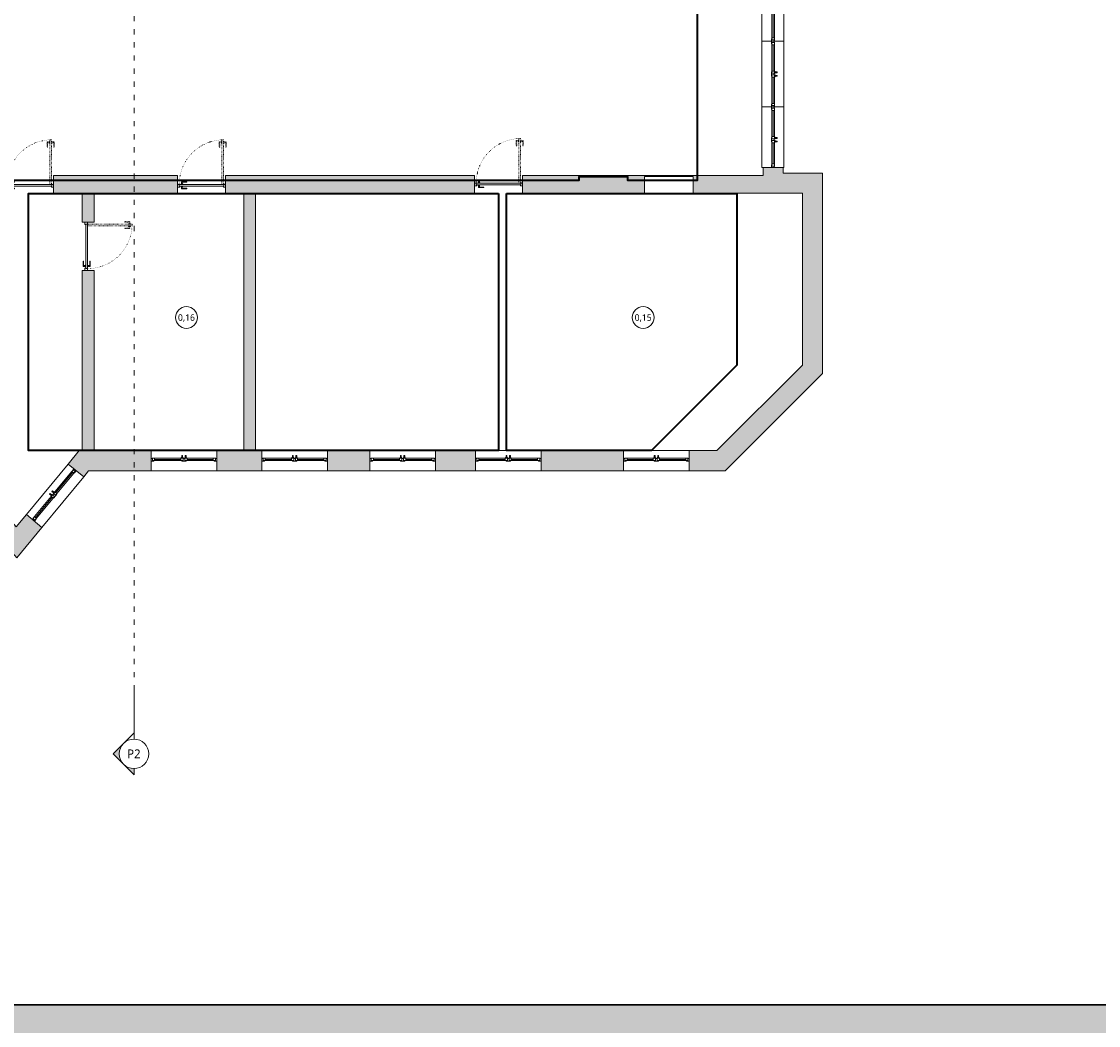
# Model space of a CAD drawing. Header units: millimetres. Extents: x -221 to 149158, y -114258 to 0.
# Tile 74 of 219: x 85881 to 88343, y -56073 to -53777. Entities that reach past the tile are written whole.
import ezdxf
from ezdxf.enums import TextEntityAlignment as Align

# ---------------------------------------------------------------- set-up
doc = ezdxf.new("R2010")
doc.units = ezdxf.units.MM
doc.linetypes.add('ACAD_ISO03W100', pattern=[30, 12, -18])
doc.linetypes.add('ACAD_ISO07W100', pattern=[3, 0, -3])
doc.layers.get('0').update_dxf_attribs({"lineweight": 0})
for name, color, linetype, lineweight in [('A-opisram.ART', 250, 'Continuous', 0), ('opis..KF', 250, 'Continuous', 15), ('powierzchnie', 21, 'Continuous', 50), ('stolarka_arch', 250, 'Continuous', 5), ('wymiar..KF', 12, 'Continuous', 5), ('wypełnienie istn..KF', 250, 'Continuous', 0), ('ściany ist..KF', 61, 'Continuous', 5)]:
    doc.layers.add(name, color=color, linetype=linetype, lineweight=lineweight)
doc.layers.add('A-przekrycieram.ART', color=7, linetype='Continuous', lineweight=0, true_color=0xffffff)
doc.layers.add('instalacje_arch', color=7, linetype='Continuous', lineweight=30, true_color=0xd60000)
doc.styles.add('ARCH', font='segoeuil.ttf')
doc.styles.add('DIM', font='simplex.shx', dxfattribs={"width": 0.6})
doc.dimstyles.new('100-STD', dxfattribs={"dimscale": 10, "dimtxt": 1.3, "dimasz": 0.15, "dimexe": 5, "dimexo": 10, "dimgap": 0.4, "dimtad": 1, "dimdec": 1, "dimrnd": 0.5, "dimdsep": 46, "dimtxsty": 'DIM', "dimblk": 'KR21', "dimcen": 1, "dimdle": 10, "dimse1": 1, "dimse2": 1, "dimclrd": 256, "dimclre": 256, "dimclrt": 256, "dimadec": 0, "dimazin": 0, "dimtfac": 1, "dimtdec": 1, "dimtmove": 2, "dimatfit": 3, "dimldrblk": 'KR21', "dimfxl": 1, "dimtvp": 5.6, "dimtolj": 1, "dimtzin": 2, "dimarcsym": 0})

# ---------------------------------------------------------------- blocks, each defined once
blk = doc.blocks.new('KR21')
at = {"ltscale": 100}
blk.add_line((0, -5), (0, 5), dxfattribs=at)
at = {"ltscale": 100, "const_width": 0.84}
blk.add_lwpolyline([(-2.5, -2.5), (2.6, 2.6)], dxfattribs=at)
blk = doc.blocks.new('*D582')
at = {"layer": 'Defpoints', "color": 0, "linetype": 'ByBlock', "transparency": 16777216}
for p in [(0, -54123.3), (135331.4, -54123.3), (135533.8, -54575.5)]:
    blk.add_point(p, dxfattribs=at)
at = {"layer": 'wymiar..KF', "linetype": 'Continuous', "lineweight": -2, "transparency": 16777216}
blk.add_line((135331.4, -54574), (135331.4, -54124.8), dxfattribs=at)
at = {"layer": 'wymiar..KF', "linetype": 'ByBlock', "lineweight": -2, "transparency": 16777216, "xscale": 1.5, "yscale": 1.5, "zscale": 1.5}
for p, rotation in [((135331.4, -54123.3), 90), ((135331.4, -54575.5), 270)]:
    blk.add_blockref('KR21', p, dxfattribs=dict(at, rotation=rotation))
at = {"layer": 'wymiar..KF', "linetype": 'ByBlock', "transparency": 16777216, "insert": (135320.9, -54349.4), "char_height": 13, "attachment_point": 5, "rotation": 90, "style": 'DIM'}
blk.add_mtext('\\A1;452', dxfattribs=at)
blk = doc.blocks.new('*D583')
at = {"layer": 'Defpoints', "color": 0, "linetype": 'ByBlock', "transparency": 16777216}
for p in [(-202.4, -53646.3), (135612.3, -53646.3), (0, -54123.3)]:
    blk.add_point(p, dxfattribs=at)
at = {"layer": 'wymiar..KF', "linetype": 'Continuous', "lineweight": -2, "transparency": 16777216}
blk.add_line((-202.4, -54121.8), (-202.4, -53647.8), dxfattribs=at)
at = {"layer": 'wymiar..KF', "linetype": 'ByBlock', "lineweight": -2, "transparency": 16777216, "xscale": 1.5, "yscale": 1.5, "zscale": 1.5}
for p, rotation in [((-202.4, -53646.3), 90), ((-202.4, -54123.3), 270)]:
    blk.add_blockref('KR21', p, dxfattribs=dict(at, rotation=rotation))
at = {"layer": 'wymiar..KF', "linetype": 'ByBlock', "transparency": 16777216, "insert": (-212.9, -53884.8), "char_height": 13, "attachment_point": 5, "rotation": 90, "style": 'DIM'}
blk.add_mtext('\\A1;477', dxfattribs=at)
blk = doc.blocks.new('*U1035')
at = {"layer": 'stolarka_arch', "lineweight": 0}
blk.add_lwpolyline([(0, 0), (150, 0), (150, -50), (0, -50)], close=True, dxfattribs=at)
at = {"layer": 'stolarka_arch'}
for points in [[(0, -22), (6, -22), (6, -23), (3, -23), (3, -28), (0, -28)], [(3, -23), (8, -23), (8, -29), (2, -29), (2, -28), (3, -28)], [(8, -26), (68, -26), (68, -23), (8, -23)], [(73, -23), (68, -23), (68, -29), (74, -29), (74, -28), (73, -28)], [(70, -22), (80, -22), (80, -23), (77, -23), (77, -28), (73, -28), (73, -23), (70, -23)], [(77, -23), (82, -23), (82, -29), (76, -29), (76, -28), (77, -28)], [(142, -26), (82, -26), (82, -23), (142, -23)], [(147, -23), (142, -23), (142, -29), (148, -29), (148, -28), (147, -28)], [(150, -22), (144, -22), (144, -23), (147, -23), (147, -28), (150, -28)], [(8, -26), (68, -26), (68, -29), (8, -29)], [(73, -30), (69, -30), (69, -29), (73, -29)], [(72, -35), (70, -35), (70, -30), (72, -30)], [(81, -30), (77, -30), (77, -29), (81, -29)], [(80, -35), (78, -35), (78, -30), (80, -30)], [(142, -26), (82, -26), (82, -29), (142, -29)]]:
    blk.add_lwpolyline(points, close=True, dxfattribs=at)
blk = doc.blocks.new('*U1036')
at = {"layer": 'stolarka_arch', "lineweight": 0}
blk.add_lwpolyline([(0, 0), (150, 0), (150, -50), (0, -50)], close=True, dxfattribs=at)
at = {"layer": 'stolarka_arch'}
for points in [[(0, -22), (6, -22), (6, -23), (3, -23), (3, -28), (0, -28)], [(3, -23), (8, -23), (8, -29), (2, -29), (2, -28), (3, -28)], [(8, -26), (68, -26), (68, -23), (8, -23)], [(73, -23), (68, -23), (68, -29), (74, -29), (74, -28), (73, -28)], [(70, -22), (80, -22), (80, -23), (77, -23), (77, -28), (73, -28), (73, -23), (70, -23)], [(77, -23), (82, -23), (82, -29), (76, -29), (76, -28), (77, -28)], [(142, -26), (82, -26), (82, -23), (142, -23)], [(147, -23), (142, -23), (142, -29), (148, -29), (148, -28), (147, -28)], [(150, -22), (144, -22), (144, -23), (147, -23), (147, -28), (150, -28)], [(8, -26), (68, -26), (68, -29), (8, -29)], [(73, -30), (69, -30), (69, -29), (73, -29)], [(72, -35), (70, -35), (70, -30), (72, -30)], [(81, -30), (77, -30), (77, -29), (81, -29)], [(80, -35), (78, -35), (78, -30), (80, -30)], [(142, -26), (82, -26), (82, -29), (142, -29)]]:
    blk.add_lwpolyline(points, close=True, dxfattribs=at)
blk = doc.blocks.new('*U1031')
at = {"layer": 'stolarka_arch', "lineweight": 0}
blk.add_lwpolyline([(0, 0), (138.4, 0), (138.4, -50), (0, -50)], close=True, dxfattribs=at)
at = {"layer": 'stolarka_arch'}
for points in [[(0, -22), (6, -22), (6, -23), (3, -23), (3, -28), (0, -28)], [(3, -23), (8, -23), (8, -29), (2, -29), (2, -28), (3, -28)], [(8, -26), (68, -26), (68, -23), (8, -23)], [(73, -23), (68, -23), (68, -29), (74, -29), (74, -28), (73, -28)], [(70, -22), (80, -22), (80, -23), (77, -23), (77, -28), (73, -28), (73, -23), (70, -23)], [(77, -23), (82, -23), (82, -29), (76, -29), (76, -28), (77, -28)], [(130.4, -26), (82, -26), (82, -23), (130.4, -23)], [(135.4, -23), (130.4, -23), (130.4, -29), (136.4, -29), (136.4, -28), (135.4, -28)], [(138.4, -22), (132.4, -22), (132.4, -23), (135.4, -23), (135.4, -28), (138.4, -28)], [(8, -26), (68, -26), (68, -29), (8, -29)], [(73, -30), (69, -30), (69, -29), (73, -29)], [(72, -35), (70, -35), (70, -30), (72, -30)], [(81, -30), (77, -30), (77, -29), (81, -29)], [(80, -35), (78, -35), (78, -30), (80, -30)], [(130.4, -26), (82, -26), (82, -29), (130.4, -29)]]:
    blk.add_lwpolyline(points, close=True, dxfattribs=at)
blk = doc.blocks.new('*U1055')
at = {"layer": 'stolarka_arch', "lineweight": 0}
blk.add_lwpolyline([(0, 0), (150, 0), (150, -46.1), (0, -46.1)], close=True, dxfattribs=at)
at = {"layer": 'stolarka_arch'}
for points in [[(0, -22), (6, -22), (6, -23), (3, -23), (3, -28), (0, -28)], [(3, -23), (8, -23), (8, -29), (2, -29), (2, -28), (3, -28)], [(8, -26), (68, -26), (68, -23), (8, -23)], [(73, -23), (68, -23), (68, -29), (74, -29), (74, -28), (73, -28)], [(70, -22), (80, -22), (80, -23), (77, -23), (77, -28), (73, -28), (73, -23), (70, -23)], [(77, -23), (82, -23), (82, -29), (76, -29), (76, -28), (77, -28)], [(142, -26), (82, -26), (82, -23), (142, -23)], [(147, -23), (142, -23), (142, -29), (148, -29), (148, -28), (147, -28)], [(150, -22), (144, -22), (144, -23), (147, -23), (147, -28), (150, -28)], [(8, -26), (68, -26), (68, -29), (8, -29)], [(73, -30), (69, -30), (69, -29), (73, -29)], [(72, -35), (70, -35), (70, -30), (72, -30)], [(81, -30), (77, -30), (77, -29), (81, -29)], [(80, -35), (78, -35), (78, -30), (80, -30)], [(142, -26), (82, -26), (82, -29), (142, -29)]]:
    blk.add_lwpolyline(points, close=True, dxfattribs=at)
blk = doc.blocks.new('*U993')
at = {"layer": 'stolarka_arch', "lineweight": 0}
blk.add_lwpolyline([(0, 0), (150, 0), (150, -46), (0, -46)], close=True, dxfattribs=at)
at = {"layer": 'stolarka_arch'}
for points in [[(0, -22), (6, -22), (6, -23), (3, -23), (3, -28), (0, -28)], [(3, -23), (8, -23), (8, -29), (2, -29), (2, -28), (3, -28)], [(8, -26), (68, -26), (68, -23), (8, -23)], [(73, -23), (68, -23), (68, -29), (74, -29), (74, -28), (73, -28)], [(70, -22), (80, -22), (80, -23), (77, -23), (77, -28), (73, -28), (73, -23), (70, -23)], [(77, -23), (82, -23), (82, -29), (76, -29), (76, -28), (77, -28)], [(142, -26), (82, -26), (82, -23), (142, -23)], [(147, -23), (142, -23), (142, -29), (148, -29), (148, -28), (147, -28)], [(150, -22), (144, -22), (144, -23), (147, -23), (147, -28), (150, -28)], [(8, -26), (68, -26), (68, -29), (8, -29)], [(73, -30), (69, -30), (69, -29), (73, -29)], [(72, -35), (70, -35), (70, -30), (72, -30)], [(81, -30), (77, -30), (77, -29), (81, -29)], [(80, -35), (78, -35), (78, -30), (80, -30)], [(142, -26), (82, -26), (82, -29), (142, -29)]]:
    blk.add_lwpolyline(points, close=True, dxfattribs=at)
blk = doc.blocks.new('*U994')
at = {"layer": 'stolarka_arch', "lineweight": 0}
blk.add_lwpolyline([(0, 0), (150, 0), (150, -46), (0, -46)], close=True, dxfattribs=at)
at = {"layer": 'stolarka_arch'}
for points in [[(0, -22), (6, -22), (6, -23), (3, -23), (3, -28), (0, -28)], [(3, -23), (8, -23), (8, -29), (2, -29), (2, -28), (3, -28)], [(8, -26), (68, -26), (68, -23), (8, -23)], [(73, -23), (68, -23), (68, -29), (74, -29), (74, -28), (73, -28)], [(70, -22), (80, -22), (80, -23), (77, -23), (77, -28), (73, -28), (73, -23), (70, -23)], [(77, -23), (82, -23), (82, -29), (76, -29), (76, -28), (77, -28)], [(142, -26), (82, -26), (82, -23), (142, -23)], [(147, -23), (142, -23), (142, -29), (148, -29), (148, -28), (147, -28)], [(150, -22), (144, -22), (144, -23), (147, -23), (147, -28), (150, -28)], [(8, -26), (68, -26), (68, -29), (8, -29)], [(73, -30), (69, -30), (69, -29), (73, -29)], [(72, -35), (70, -35), (70, -30), (72, -30)], [(81, -30), (77, -30), (77, -29), (81, -29)], [(80, -35), (78, -35), (78, -30), (80, -30)], [(142, -26), (82, -26), (82, -29), (142, -29)]]:
    blk.add_lwpolyline(points, close=True, dxfattribs=at)
blk = doc.blocks.new('*U995')
at = {"layer": 'stolarka_arch', "lineweight": 0}
blk.add_lwpolyline([(0, 0), (150, 0), (150, -46), (0, -46)], close=True, dxfattribs=at)
at = {"layer": 'stolarka_arch'}
for points in [[(0, -22), (6, -22), (6, -23), (3, -23), (3, -28), (0, -28)], [(3, -23), (8, -23), (8, -29), (2, -29), (2, -28), (3, -28)], [(8, -26), (68, -26), (68, -23), (8, -23)], [(73, -23), (68, -23), (68, -29), (74, -29), (74, -28), (73, -28)], [(70, -22), (80, -22), (80, -23), (77, -23), (77, -28), (73, -28), (73, -23), (70, -23)], [(77, -23), (82, -23), (82, -29), (76, -29), (76, -28), (77, -28)], [(142, -26), (82, -26), (82, -23), (142, -23)], [(147, -23), (142, -23), (142, -29), (148, -29), (148, -28), (147, -28)], [(150, -22), (144, -22), (144, -23), (147, -23), (147, -28), (150, -28)], [(8, -26), (68, -26), (68, -29), (8, -29)], [(73, -30), (69, -30), (69, -29), (73, -29)], [(72, -35), (70, -35), (70, -30), (72, -30)], [(81, -30), (77, -30), (77, -29), (81, -29)], [(80, -35), (78, -35), (78, -30), (80, -30)], [(142, -26), (82, -26), (82, -29), (142, -29)]]:
    blk.add_lwpolyline(points, close=True, dxfattribs=at)
blk = doc.blocks.new('*U988')
at = {"layer": 'stolarka_arch', "lineweight": 0}
blk.add_lwpolyline([(0, 0), (150, 0), (150, -46), (0, -46)], close=True, dxfattribs=at)
at = {"layer": 'stolarka_arch'}
for points in [[(0, -22), (6, -22), (6, -23), (3, -23), (3, -28), (0, -28)], [(3, -23), (8, -23), (8, -29), (2, -29), (2, -28), (3, -28)], [(8, -26), (68, -26), (68, -23), (8, -23)], [(73, -23), (68, -23), (68, -29), (74, -29), (74, -28), (73, -28)], [(70, -22), (80, -22), (80, -23), (77, -23), (77, -28), (73, -28), (73, -23), (70, -23)], [(77, -23), (82, -23), (82, -29), (76, -29), (76, -28), (77, -28)], [(142, -26), (82, -26), (82, -23), (142, -23)], [(147, -23), (142, -23), (142, -29), (148, -29), (148, -28), (147, -28)], [(150, -22), (144, -22), (144, -23), (147, -23), (147, -28), (150, -28)], [(8, -26), (68, -26), (68, -29), (8, -29)], [(73, -30), (69, -30), (69, -29), (73, -29)], [(72, -35), (70, -35), (70, -30), (72, -30)], [(81, -30), (77, -30), (77, -29), (81, -29)], [(80, -35), (78, -35), (78, -30), (80, -30)], [(142, -26), (82, -26), (82, -29), (142, -29)]]:
    blk.add_lwpolyline(points, close=True, dxfattribs=at)
blk = doc.blocks.new('*U989')
at = {"layer": 'stolarka_arch', "lineweight": 0}
blk.add_lwpolyline([(0, 0), (150, 0), (150, -46), (0, -46)], close=True, dxfattribs=at)
at = {"layer": 'stolarka_arch'}
for points in [[(0, -22), (6, -22), (6, -23), (3, -23), (3, -28), (0, -28)], [(3, -23), (8, -23), (8, -29), (2, -29), (2, -28), (3, -28)], [(8, -26), (68, -26), (68, -23), (8, -23)], [(73, -23), (68, -23), (68, -29), (74, -29), (74, -28), (73, -28)], [(70, -22), (80, -22), (80, -23), (77, -23), (77, -28), (73, -28), (73, -23), (70, -23)], [(77, -23), (82, -23), (82, -29), (76, -29), (76, -28), (77, -28)], [(142, -26), (82, -26), (82, -23), (142, -23)], [(147, -23), (142, -23), (142, -29), (148, -29), (148, -28), (147, -28)], [(150, -22), (144, -22), (144, -23), (147, -23), (147, -28), (150, -28)], [(8, -26), (68, -26), (68, -29), (8, -29)], [(73, -30), (69, -30), (69, -29), (73, -29)], [(72, -35), (70, -35), (70, -30), (72, -30)], [(81, -30), (77, -30), (77, -29), (81, -29)], [(80, -35), (78, -35), (78, -30), (80, -30)], [(142, -26), (82, -26), (82, -29), (142, -29)]]:
    blk.add_lwpolyline(points, close=True, dxfattribs=at)
blk = doc.blocks.new('*U650')
at = {"layer": 'stolarka_arch', "linetype": 'ACAD_ISO03W100', "lineweight": 0, "ltscale": 0.1}
for points in [[(4.5, 102), (4.5, 0), (8.5, 0), (8.5, 102)], [(3.5, 97), (-1.5, 97), (-1.5, 85), (-0.5, 85), (-0.5, 95), (3.5, 95)], [(3.5, 98), (3.5, 94), (4.5, 94), (4.5, 98)], [(9.5, 98), (9.5, 94), (8.5, 94), (8.5, 98)], [(9.5, 97), (14.5, 97), (14.5, 85), (13.5, 85), (13.5, 95), (9.5, 95)]]:
    blk.add_lwpolyline(points, close=True, dxfattribs=at)
at = {"layer": 'stolarka_arch'}
for points in [[(5, -4), (5, -6), (0, -6), (0, 0), (4, 0), (4, -4), (5, -4)], [(106, 0), (4, 0), (4, -4), (106, -4)], [(101, 1), (101, 6), (89, 6), (89, 5), (99, 5), (99, 1)], [(102, 1), (98, 1), (98, 0), (102, 0)], [(105, -4), (105, -6), (110, -6), (110, 0), (106, 0), (106, -4), (105, -4)], [(101, -5), (101, -10), (89, -10), (89, -9), (99, -9), (99, -5)], [(102, -5), (98, -5), (98, -4), (102, -4)]]:
    blk.add_lwpolyline(points, close=True, dxfattribs=at)
blk.add_circle((4, 0.5), 0.5, dxfattribs=at)
at = {"layer": 'stolarka_arch', "linetype": 'ACAD_ISO07W100', "lineweight": 0, "ltscale": 0.5}
blk.add_arc((4, 0), 102, 0, 89.6506, dxfattribs=at)
blk = doc.blocks.new('nr pom')
at = {"layer": 'opis..KF', "lineweight": 20}
blk.add_circle((0, 0), 25, dxfattribs=at)
at = {"layer": 'opis..KF', "style": 'ARCH'}
blk.add_attdef('00', text='', height=15, dxfattribs=at).set_placement((0, 0), align=Align.MIDDLE_CENTER)
blk = doc.blocks.new('*U1228')
at = {"layer": 'instalacje_arch', "lineweight": 20, "true_color": 0xf4ee51}
h = blk.add_hatch(color=41, dxfattribs=at)
h.dxf.hatch_style = 1
h.paths.add_polyline_path([(-23.9, -4262.5), (0, -4286.4), (0, -4272.4, -0.198912)])
h.paths.add_polyline_path([(-23.9, -4262.5, -0.198912), (-33.8, -4238.7, -0.198912), (-23.9, -4214.8), (-47.7, -4238.7)])
at = {"layer": 'instalacje_arch', "color": 41, "linetype": 'ACAD_ISO03W100', "lineweight": 9, "true_color": 0xf4ee51}
blk.add_line((0, -4093.7), (0, -145), dxfattribs=at)
at = {"layer": 'instalacje_arch', "color": 41, "lineweight": 20, "true_color": 0xf4ee51}
for points in [[(0, -4193.7), (0, -4093.7)], [(0, -4204.9), (0, -4190.9), (-47.7, -4238.7), (0, -4286.4), (0, -4272.4)]]:
    blk.add_lwpolyline(points, dxfattribs=at)
blk.add_circle((0, -4238.7), 33.8, dxfattribs=at)
at = {"layer": 'instalacje_arch', "color": 41, "true_color": 0xf4ee51, "style": 'ARCH'}
for tag, p in [('P1', (0, 0)), ('P2', (0, -4238.7))]:
    blk.add_attdef(tag, text='', height=20, rotation=180, dxfattribs=at).set_placement(p, align=Align.MIDDLE_CENTER)
blk = doc.blocks.new('*U1674')
at = {"layer": 'A-przekrycieram.ART'}
h = blk.add_hatch(color=256, dxfattribs=at)
h.dxf.hatch_style = 1
h.paths.add_polyline_path([(0, 4200), (5940, 4200), (5940, 0), (0, 0)])
h.paths.add_polyline_path([(200, 4100), (5840, 4100), (5840, 100), (200, 100)], flags=16)
at = {"layer": 'A-opisram.ART', "lineweight": 30}
blk.add_lwpolyline([(200, 4100), (5840, 4100), (5840, 100), (200, 100)], close=True, dxfattribs=at)

msp = doc.modelspace()

# ---------------------------------------------------------------- hatches: boundary and pattern name
at = {"layer": 'wypełnienie istn..KF', "true_color": 0xc8c8c8}
h = msp.add_hatch(color=9, dxfattribs=at)
h.dxf.hatch_style = 1
h.paths.add_polyline_path([(82271.73, -51363.29), (81245.73, -51363.29), (81245.73, -52196.19), (81291.73, -52196.19), (81291.73, -52000.29), (81291.73, -51959.29), (81291.73, -51409.29), (82225.73, -51409.29), (82225.73, -51970.29), (82225.73, -52000.29), (82225.73, -52152.78), (82271.73, -52152.78)])
h.paths.add_polyline_path([(81291.73, -52346.19), (81245.73, -52346.19), (81245.73, -52367.67), (81291.73, -52367.67)])
h.paths.add_polyline_path([(81291.73, -52517.67), (81245.73, -52517.67), (81245.73, -52539.15), (81291.73, -52539.15)])
h.paths.add_polyline_path([(81291.73, -52689.15), (81245.73, -52689.15), (81245.73, -52710.63), (81291.73, -52710.63)])
h.paths.add_polyline_path([(81291.73, -52860.63), (81245.73, -52860.63), (81245.73, -52882.1), (81291.73, -52882.1)])
h.paths.add_polyline_path([(81291.73, -53032.1), (81245.73, -53032.1), (81245.73, -53053.58), (81291.73, -53053.58)])
h.paths.add_polyline_path([(81291.73, -53203.58), (81245.73, -53203.58), (81245.73, -53225.06), (81291.73, -53225.06)])
h.paths.add_polyline_path([(81291.73, -53375.06), (81245.73, -53375.06), (81245.73, -53396.54), (81291.73, -53396.54)])
h.paths.add_polyline_path([(81370.01, -53600.29), (81291.73, -53600.29), (81291.73, -53546.54), (81245.73, -53546.54), (81245.73, -53646.29), (81324.01, -53646.29), (81324.01, -53664.91), (81370.01, -53664.91)])
h.paths.add_polyline_path([(81370.01, -54140.29), (81370.01, -54103.29), (81324.01, -54103.29), (81324.01, -54123.29), (81245.55, -54123.29), (81245.55, -54575.52), (81468.28, -54797.35), (81618.23, -54797.35), (81618.23, -54751.34), (81487.28, -54751.35), (81291.55, -54556.41), (81291.55, -54170.3), (81370.01, -54170.3)])
h.paths.add_polyline_path([(81872.04, -54751.33), (81768.23, -54751.33), (81768.23, -54797.34), (81872.04, -54797.34)], flags=17)
h.paths.add_polyline_path([(82100.64, -54751.32), (82082.04, -54751.32), (82082.04, -54170.3), (82642.37, -54170.3), (82642.37, -54129.29), (82082.04, -54129.29), (82082.04, -54029.29), (81769.57, -53649.39), (81769.57, -53018.29), (82431.62, -53018.29), (82431.62, -52972.29), (82271.73, -52972.29), (82271.73, -52920.21), (82225.73, -52920.21), (82225.73, -52988.29), (81739.57, -52988.29), (81739.57, -53018.29), (81739.57, -53660.14), (82052.04, -54040.05), (82052.04, -54129.29), (82052.04, -54751.32), (82022.04, -54751.32), (82022.04, -54797.68), (82100.64, -54797.68)])
h.paths.add_polyline_path([(82275.75, -54751.32), (82250.64, -54751.32), (82250.64, -54797.32), (82275.75, -54797.32)], flags=17)
h.paths.add_polyline_path([(82450.86, -54751.31), (82425.75, -54751.31), (82425.75, -54797.31), (82450.86, -54797.31)], flags=17)
h.paths.add_polyline_path([(82625.97, -54751.31), (82600.86, -54751.31), (82600.86, -54797.31), (82625.97, -54797.31)], flags=17)
h.paths.add_polyline_path([(82801.07, -54751.3), (82775.97, -54751.3), (82775.97, -54797.3), (82801.07, -54797.3)], flags=17)
h.paths.add_polyline_path([(82982.93, -54751.29), (82976.62, -54751.59), (82951.07, -54751.44), (82951.07, -54797.29), (82961.23, -54797.29), (82972.7, -54811.21), (83008.05, -54782.02)], flags=17)
h.paths.add_polyline_path([(83186.38, -54927.58), (83151.91, -54897.02), (83126.57, -54925.61), (83103.56, -54897.69), (83068.09, -54926.97), (83125.28, -54996.39)])
h.paths.add_polyline_path([(83325.08, -54751.3), (83281.13, -54751.28), (83251.44, -54784.76), (83286.07, -54815.19), (83301.82, -54797.28), (83325.09, -54797.27)], flags=17)
h.paths.add_polyline_path([(83500.19, -54751.3), (83475.08, -54751.3), (83475.08, -54797.3), (83500.19, -54797.3)], flags=17)
h.paths.add_polyline_path([(83675.3, -54751.31), (83650.19, -54751.31), (83650.19, -54797.31), (83675.3, -54797.31)], flags=17)
h.paths.add_polyline_path([(83850.41, -54751.31), (83825.3, -54751.31), (83825.3, -54797.31), (83850.41, -54797.31)], flags=17)
h.paths.add_polyline_path([(84118.65, -54561.83), (84132.15, -54561.83), (84132.15, -54521.83), (84118.65, -54521.83), (84118.65, -54341.77), (83924.65, -54129.29), (82751.64, -54129.29), (82751.64, -54170.3), (82864.07, -54170.3), (82864.07, -54138.8), (83007.07, -54138.8), (83007.07, -54170.3), (83921.46, -54170.3), (84088.64, -54353.41), (84088.64, -54751.25), (84000.41, -54751.25), (84000.41, -54797.25), (84072.65, -54797.25), (84072.65, -54924.3), (84142.65, -54924.3), (84142.65, -54878.3), (84118.65, -54878.3)])
h.paths.add_polyline_path([(85110.55, -54758.3), (85101.22, -54758.3), (85101.22, -54172.64), (85103.35, -54170.3), (85138.9, -54170.3), (85138.9, -54129.29), (85099.65, -54129.29), (84905.65, -54341.77), (84905.65, -54395.24), (84936.03, -54395.24), (84936.03, -54353.55), (85082.37, -54193.28), (85082.37, -54758.3), (84936.03, -54758.3), (84936.03, -54505.24), (84905.65, -54505.24), (84905.65, -54521.83), (84892.15, -54521.83), (84892.15, -54561.83), (84905.65, -54561.83), (84905.65, -54878.3), (84881.65, -54878.3), (84881.65, -54924.3), (84951.65, -54924.36), (84951.76, -54804.3), (85110.55, -54804.3)])
h.paths.add_polyline_path([(85326.62, -54758.31), (85297.89, -54758.31), (85297.89, -54170.3), (85681.03, -54170.3), (85681.03, -54236.22), (85708.03, -54236.22), (85708.03, -54170.3), (85843.97, -54170.3), (85843.97, -54129.29), (85248.9, -54129.29), (85248.9, -54170.3), (85267.89, -54170.3), (85267.89, -54758.31), (85260.55, -54758.3), (85260.55, -54804.32), (85326.62, -54804.31)])
h.paths.add_polyline_path([(85501.73, -54758.32), (85476.62, -54758.32), (85476.62, -54804.32), (85501.73, -54804.32)])
h.paths.add_polyline_path([(85714.34, -54758.3), (85708.03, -54758.3), (85708.03, -54346.22), (85681.03, -54346.22), (85681.03, -54758.32), (85651.73, -54758.32), (85651.73, -54804.32), (85693.67, -54804.32), (85709.55, -54822.24), (85743.98, -54791.68)])
h.paths.add_polyline_path([(85927.31, -54933.92), (85891.84, -54904.63), (85868.83, -54932.55), (85843.49, -54903.96), (85809.02, -54934.52), (85870.11, -55003.33)])
h.paths.add_polyline_path([(86177.19, -54758.3), (86046.75, -54758.3), (86046.75, -54346.22), (86019.75, -54346.22), (86019.75, -54758.3), (86012.41, -54758.3), (85987.35, -54788.96), (86022.9, -54818.31), (86034.11, -54804.3), (86177.19, -54804.3)])
h.paths.add_polyline_path([(86430.1, -54758.3), (86327.19, -54758.3), (86327.19, -54804.3), (86430.1, -54804.3)])
h.paths.add_polyline_path([(86416.03, -54170.3), (86916.64, -54170.3), (86916.64, -54129.29), (86347.44, -54129.29), (86347.44, -54170.3), (86389.03, -54170.3), (86389.03, -54758.3), (86416.03, -54758.3)])
h.paths.add_polyline_path([(86677.26, -54758.3), (86580.1, -54758.3), (86580.1, -54804.3), (86677.26, -54804.3)])
h.paths.add_polyline_path([(86237.44, -54129.29), (85953.97, -54129.29), (85953.97, -54170.3), (86019.75, -54170.3), (86019.75, -54236.22), (86046.75, -54236.22), (86046.75, -54170.3), (86237.44, -54170.3)])
h.paths.add_polyline_path([(86918.67, -54758.3), (86827.26, -54758.3), (86827.26, -54804.3), (86918.67, -54804.3)])
h.paths.add_polyline_path([(87712.61, -54582.38), (87712.61, -54123.81), (87622.61, -54123.81), (87622.61, -54110.8), (87576.61, -54110.8), (87576.61, -54129.29), (87026.64, -54129.29), (87026.64, -54170.3), (87305.61, -54170.3), (87305.61, -54131.79), (87416.61, -54131.79), (87416.61, -54169.81), (87666.61, -54169.81), (87666.61, -54563.29), (87471.09, -54758.3), (87407.48, -54758.3), (87407.48, -54804.3), (87490.11, -54804.3)])
h = msp.add_hatch(color=9, dxfattribs=at)
h.dxf.hatch_style = 1
h.paths.add_polyline_path([(87257.48, -54758.3), (87121.75, -54758.3), (87068.67, -54758.3), (87068.67, -54804.3), (87257.48, -54804.3)])

# ---------------------------------------------------------------- linework, layer by layer
at = {"layer": 'powierzchnie', "linetype": 'ByBlock', "lineweight": 35}
for points in [[(83604.23, -54140.29), (84325.5, -54140.29), (84435.5, -54140.29), (85065.79, -54140.29), (85175.79, -54140.29), (85614.02, -54140.29), (85724.06, -54140.29), (86253.98, -54140.29), (86364.03, -54140.29), (87029.05, -54140.29), (87139.05, -54140.29), (87155.61, -54140.29), (87155.61, -54131.79), (87266.61, -54131.79), (87266.61, -54140.29), (87426.61, -54140.29), (87426.61, -54110.8), (87426.61, -53649.29)], [(86971.75, -54170.29), (86971.75, -54758.3), (85896.75, -54758.3), (85896.75, -54170.3), (86971.75, -54170.3)], [(86989.61, -54170.29), (87516.61, -54170.29), (87516.61, -54563.29), (87321.09, -54758.3), (86989.61, -54758.3), (86989.65, -54170.29)]]:
    msp.add_lwpolyline(points, dxfattribs=at)
at = {"layer": 'ściany ist..KF', "linetype": 'ByBlock'}
for points in [[(87026.64, -54170.3), (87026.64, -54129.29), (87576.61, -54129.29), (87576.61, -54110.8), (87622.61, -54110.8), (87622.61, -54123.81), (87712.61, -54123.81), (87712.61, -54582.38), (87490.11, -54804.3), (87407.48, -54804.3), (87407.48, -54758.3), (87471.09, -54758.3), (87666.61, -54563.29), (87666.61, -54169.81), (87416.61, -54169.81), (87416.61, -54172.29), (87305.61, -54172.29), (87305.61, -54170.3), (87026.64, -54170.3)], [(85953.97, -54170.3), (86019.75, -54170.3), (86019.75, -54236.22), (86046.75, -54236.22), (86046.75, -54170.3), (86237.44, -54170.3), (86237.44, -54129.29), (85953.97, -54129.29), (85953.97, -54170.3)], [(86347.44, -54170.3), (86347.44, -54129.29), (86916.64, -54129.29), (86916.64, -54170.3), (86416.03, -54170.3), (86416.03, -54758.3), (86430.1, -54758.3), (86430.1, -54804.3), (86327.19, -54804.3), (86327.19, -54758.3), (86389.03, -54758.3), (86389.03, -54170.3), (86347.44, -54170.3)], [(86019.75, -54346.22), (86019.75, -54758.3), (86012.41, -54758.3), (85987.35, -54788.96), (86022.9, -54818.31), (86034.11, -54804.3), (86177.19, -54804.3), (86177.19, -54758.3), (86046.75, -54758.3), (86046.75, -54346.22), (86019.75, -54346.22)], [(87068.67, -54804.3), (87068.67, -54758.3), (87139.61, -54758.3)], [(87139.61, -54758.3), (87257.48, -54758.3), (87257.48, -54804.3), (87068.67, -54804.3)], [(85927.31, -54933.92), (85870.11, -55003.33), (85809.02, -54934.52), (85843.49, -54903.96), (85868.83, -54932.55), (85891.84, -54904.63), (85927.39, -54933.98)]]:
    msp.add_lwpolyline(points, dxfattribs=at)
for points in [[(87305.61, -54172.29), (87416.61, -54172.29), (87416.61, -54131.79), (87305.61, -54131.79)], [(86327.19, -54804.3), (86430.1, -54804.3), (86430.1, -54758.3), (86327.19, -54758.3)], [(86580.1, -54804.3), (86677.26, -54804.3), (86677.26, -54758.3), (86580.1, -54758.3)], [(86827.26, -54804.3), (86918.67, -54804.3), (86918.67, -54758.3), (86827.26, -54758.3)]]:
    msp.add_lwpolyline(points, close=True, dxfattribs=at)

# ---------------------------------------------------------------- block references
at = {"xscale": 2, "yscale": 2, "zscale": 2}
msp.add_blockref('*U1674', (79788.68, -56225.76), dxfattribs=at)
at = {"layer": 'instalacje_arch'}
ref = msp.add_blockref('*U1228', (86137.97, -51212.97), dxfattribs=at)
ref.add_attrib('P2', 'P2', dxfattribs={"color": 41, "true_color": 0xf4ee51, "height": 20, "style": 'ARCH'}).set_placement((86137.72, -55451.63), align=Align.MIDDLE_CENTER)
at = {"layer": 'opis..KF', "color": 30}
for p, values in [((86257.9, -54454.02), {'00': '0,16'}), ((87302.18, -54454.02), {'00': '0,15'})]:
    msp.add_blockref('nr pom', p, dxfattribs=at).add_auto_attribs(values)
at = {"layer": 'stolarka_arch', "color": 5, "xscale": -1}
for name, p, rotation in [('*U1035', (87573.77, -53672.42), 89.99999457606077), ('*U1036', (87573.77, -53822.42), 89.99999457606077), ('*U1031', (87573.77, -53972.42), 89.99999457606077), ('*U1055', (85927.39, -54933.98), 230.4541582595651)]:
    msp.add_blockref(name, p, dxfattribs=dict(at, rotation=rotation))
for p in [(85953.97, -54149.57), (86347.44, -54149.57), (87026.64, -54146.57)]:
    msp.add_blockref('*U650', p, dxfattribs=at)
at = {"layer": 'stolarka_arch', "color": 5, "rotation": 270}
msp.add_blockref('*U650', (86031.65, -54236.22), dxfattribs=at)
at = {"layer": 'stolarka_arch', "xscale": -1, "rotation": 180}
for name, p in [('*U994', (86177.19, -54804.3)), ('*U995', (86430.1, -54804.3)), ('*U988', (86677.26, -54804.3)), ('*U989', (86918.67, -54804.3)), ('*U993', (87257.48, -54804.3))]:
    msp.add_blockref(name, p, dxfattribs=at)

# ---------------------------------------------------------------- dimensions: what is measured, and where the dimension line sits
at = {"layer": 'wymiar..KF', "linetype": 'ByBlock'}
for base, p1, p2, picture, middle in [((-202.42, -53646.29), (0, -54123.29), (135612.31, -53646.29), '*D583', (-212.92, -53884.79)), ((135331.42, -54123.29), (135533.84, -54575.52), (0, -54123.29), '*D582', (135320.92, -54349.41))]:
    dim = msp.add_linear_dim(base=base, p1=p1, p2=p2, angle=90, dimstyle='100-STD', override={"dimfxl": 8, "dimfxlon": 1}, dxfattribs=at)
    dim.commit()
    dim.dimension.update_dxf_attribs({"geometry": picture, "text_midpoint": middle})

doc.saveas('drawing.dxf')
